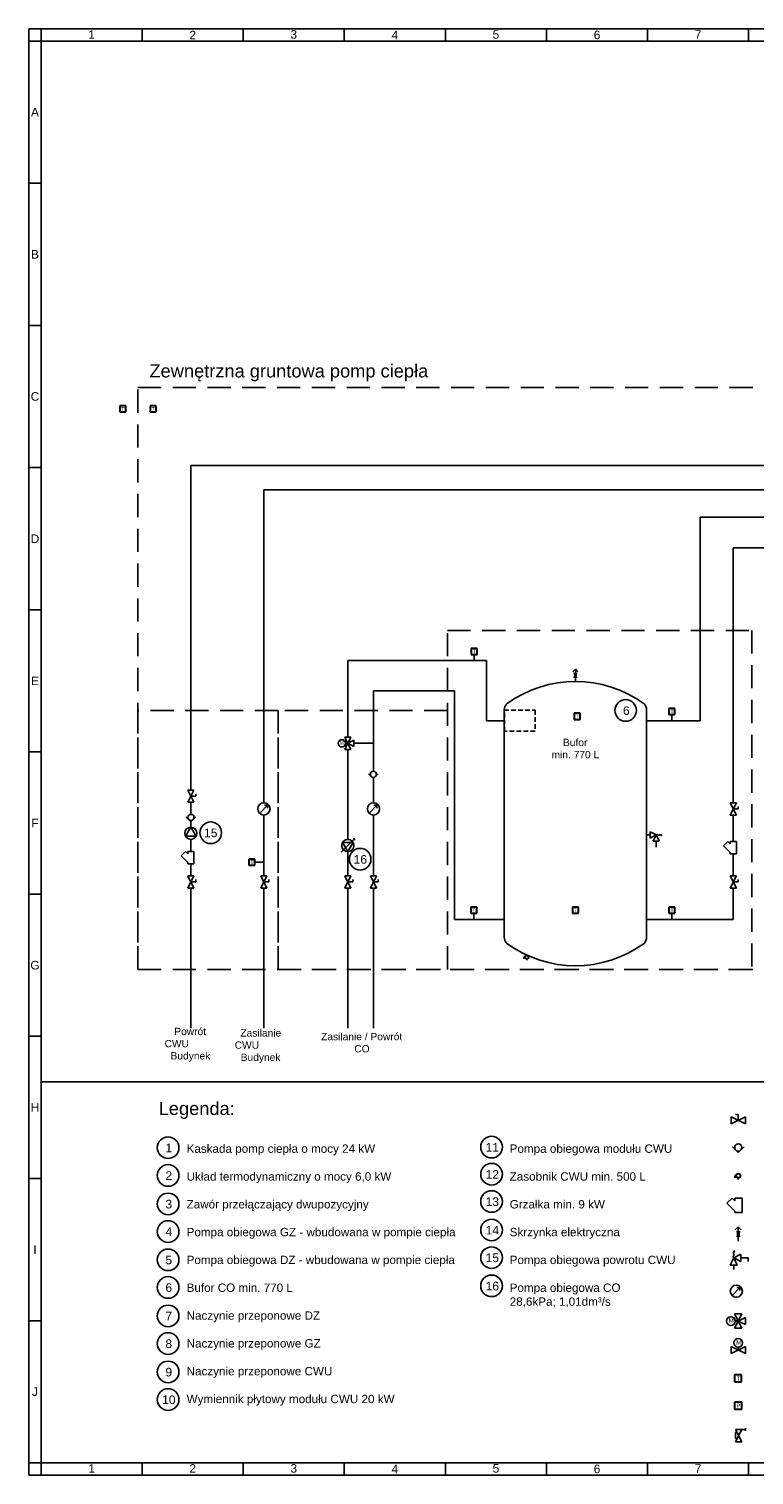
# Model space of a CAD drawing. Header units: millimetres. Extents: x 45988 to 80767, y -9939 to 1941.
# Tile 1 of 3: x 45988 to 51942, y -9939 to 1941. Entities that reach past the tile are written whole.
import ezdxf

# ---------------------------------------------------------------- set-up
doc = ezdxf.new("R2010")
doc.units = ezdxf.units.MM
doc.header["$LTSCALE"] = 15
doc.linetypes.add('DASHED', pattern=[19.05, 12.7, -6.35])
for name, color, linetype in [('MCD_IS_CO_Powrót', 130, 'Continuous'), ('MCD_IS_CO_Zasilanie', 210, 'Continuous'), ('MCD_IS_CWU_Cyrkulacja', 80, 'Continuous'), ('MCD_IS_Moduły_hydrauliczne', 252, 'Continuous'), ('MCD_IS_Sensory', 22, 'Continuous'), ('MCD_IS_Warstwa_hydrauliczna', 7, 'Continuous')]:
    doc.layers.add(name, color=color, linetype=linetype)
doc.layers.add('MCD_IS_CWU_Ciepła', color=1, linetype='Continuous', lineweight=25)
doc.styles.get("Standard").update_dxf_attribs({"font": 'arial.ttf'})

# ---------------------------------------------------------------- blocks, each defined once
blk = doc.blocks.new('ODPOWIETRZNIKI PUSTE')
at = {"layer": 'MCD_IS_Warstwa_hydrauliczna'}
for p, q in [((0, 100), (-21, 79)), ((0, 0), (0, 100)), ((0, 100), (21, 79)), ((0, 100), (0, 50)), ((0, 50), (0, 70)), ((0, 50), (0, 30))]:
    blk.add_line(p, q, dxfattribs=at)
for centre, start, end in [((-47, 50), 331.9275, 28.0725), ((48, 50), 151.9275, 208.0725)]:
    blk.add_arc(centre, 42.5, start, end, dxfattribs=at)
blk = doc.blocks.new('zawór antyskażeniowy PIONOWO PUSTE')
at = {"lineweight": 30}
for p, q in [((-15, 0), (-25, 0)), ((-25, 0), (-25, -15))]:
    blk.add_line(p, q, dxfattribs=at)
blk.add_line((0, -15), (0, -26))
blk.add_circle((0, 0), 15, dxfattribs=at)
blk = doc.blocks.new('Zawór_zwrotny')
at = {"layer": 'MCD_IS_Warstwa_hydrauliczna'}
for p, q in [((-40, 40), (0, 0)), ((0, 0), (40, 40))]:
    blk.add_line(p, q, dxfattribs=at)
blk.add_circle((0, 35), 25, dxfattribs=at)
blk = doc.blocks.new('zawór zwrotny DÓŁ PUSTE')
at = {"layer": 'MCD_IS_Warstwa_hydrauliczna'}
blk.add_blockref('Zawór_zwrotny', (0, 0), dxfattribs=at)
blk = doc.blocks.new('zw$E5C8')
for p, q in [((21, 20), (79, 80)), ((79, 80), (54, 80)), ((79, 80), (79, 55))]:
    blk.add_line(p, q)
blk.add_circle((50, 50), 50)
blk = doc.blocks.new('ciepłomierz PRAWO GÓRA PUSTE')
blk.add_blockref('zw$E5C8', (425, 345))
blk = doc.blocks.new('ZK')
for p, q in [((-50, 25), (-50, -25)), ((-50, -25), (50, 25)), ((50, -25), (-50, 25)), ((-50, 25), (-50, 0)), ((50, -25), (50, 25)), ((50, -25), (50, 0))]:
    blk.add_line(p, q)
blk = doc.blocks.new('zawór prosty')
at = {"layer": 'MCD_IS_Warstwa_hydrauliczna', "rotation": 360}
blk.add_blockref('ZK', (830, -6850), dxfattribs=at)
blk = doc.blocks.new('zw$EE8C')
at = {"layer": 'MCD_IS_Warstwa_hydrauliczna'}
for p, q in [((0, 0), (40, 0)), ((40, 0), (40, 20))]:
    blk.add_line(p, q, dxfattribs=at)
at = {"layer": 'MCD_IS_Warstwa_hydrauliczna', "rotation": 270}
blk.add_blockref('zawór prosty', (6850, 830), dxfattribs=at)
blk = doc.blocks.new('ZAWORY KULOWE PIONOWO PUSTE')
at = {"layer": 'MCD_IS_Warstwa_hydrauliczna'}
blk.add_blockref('zw$EE8C', (0, 0), dxfattribs=at)
blk = doc.blocks.new('Filtr siatkowy skośny')
at = {"layer": 'MCD_IS_Warstwa_hydrauliczna'}
for p, q in [((-100, 25), (-100, -25)), ((0, 25), (-100, 25)), ((0, -25), (0, 25)), ((-100, -25), (-80, -25)), ((-80, -25), (-100, -45)), ((-100, -45), (-65, -80)), ((-9, -25), (-65, -80)), ((-9, -25), (0, -25))]:
    blk.add_line(p, q, dxfattribs=at)
blk = doc.blocks.new('FILTRY SKOŚNE GÓRA PUSTE')
at = {"layer": 'MCD_IS_Warstwa_hydrauliczna', "rotation": 270}
blk.add_blockref('Filtr siatkowy skośny', (25, 0), dxfattribs=at)
blk = doc.blocks.new('POMPA DÓŁ PUSTE')
for p, q in [((0, 50), (-54, -4)), ((0, 0), (-44, 75)), ((-44, 75), (43, 75)), ((54, 104), (0, 50)), ((43, 75), (0, 0)), ((54, 104), (44, 104)), ((54, 104), (54, 94))]:
    blk.add_line(p, q)
blk.add_circle((0, 50), 50)
blk = doc.blocks.new('ZAWÓR BEZPIECZEŃSTWA')
for p, q in [((-351, 240), (-351, 190)), ((-301, 215), (-351, 240)), ((-351, 215), (-381, 215)), ((-351, 190), (-301, 215)), ((-326, 165), (-301, 215)), ((-326, 165), (-276, 165)), ((-301, 215), (-291, 220)), ((-276, 165), (-301, 215)), ((-301, 115), (-301, 165)), ((-291, 220), (-281, 210)), ((-281, 210), (-271, 220)), ((-271, 220), (-261, 210)), ((-261, 210), (-251, 215))]:
    blk.add_line(p, q)
blk = doc.blocks.new('zw$4C33')
at = {"layer": 'MCD_IS_Warstwa_hydrauliczna'}
for p, q in [((-375, -1350), (-375, -150)), ((375, -150), (375, -1350)), ((375, -1200), (375, -1350))]:
    blk.add_line(p, q, dxfattribs=at)
for centre, radius, start, end in [((0, -613), 613, 53.82311, 126.17689), ((-330, -150), 45, 135, 180), ((330, -150), 45, 0, 45), ((-330, -1350), 45, 180, 225), ((330, -1350), 45, 315, 0), ((0, -887), 613, 233.82311, 306.17689)]:
    blk.add_arc(centre, radius, start, end, dxfattribs=at)
blk = doc.blocks.new('ZASOBNIK PUSTE')
at = {"layer": 'MCD_IS_Warstwa_hydrauliczna'}
blk.add_blockref('zw$4C33', (374.2, 1311), dxfattribs=at)
blk = doc.blocks.new('czujnik temperatury lewa strona tekst')
at = {"layer": 'MCD_IS_Sensory', "lineweight": 30}
for p, q in [((21, 58), (21, 8)), ((71, 58), (21, 58)), ((21, 8), (71, 9)), ((71, 9), (71, 58))]:
    blk.add_line(p, q, dxfattribs=at)
at = {"layer": 'MCD_IS_Sensory', "lineweight": 30, "insert": (23, 48), "char_height": 30, "width": 50, "attachment_point": 1}
blk.add_mtext(' T', dxfattribs=at)
blk = doc.blocks.new('czujnik temp prawa strona tekst')
at = {"layer": 'MCD_IS_Sensory', "lineweight": 30}
for p, q in [((-18087, -9469), (-18087, -9519)), ((-18037, -9469), (-18087, -9469)), ((-18087, -9519), (-18037, -9519)), ((-18037, -9519), (-18037, -9469))]:
    blk.add_line(p, q, dxfattribs=at)
at = {"layer": 'MCD_IS_Sensory', "lineweight": 30, "insert": (-18086, -9480), "char_height": 30, "width": 50, "attachment_point": 1}
blk.add_mtext(' T', dxfattribs=at)
blk = doc.blocks.new('zawór trójdrogowy LEWO PUSTE')
for p, q in [((554, 448), (504, 448)), ((554, 348), (504, 448)), ((554, 448), (504, 348)), ((579, 423), (529, 398)), ((579, 423), (579, 373)), ((554, 348), (504, 348)), ((529, 399), (509, 399)), ((509, 397), (529, 397)), ((529, 398), (579, 373))]:
    blk.add_line(p, q)
blk.add_circle((479, 398), 30)
at = {"lineweight": 30, "insert": (463, 416), "char_height": 30, "width": 50, "attachment_point": 1}
blk.add_mtext('M', dxfattribs=at)
blk = doc.blocks.new('zw$C722')
for p, q in [((-75, 43), (-75, -43)), ((0, 0), (-75, 43)), ((-75, -43), (0, 0))]:
    blk.add_line(p, q)
blk.add_circle((-50, 0), 50)
blk = doc.blocks.new('61423 - CM15-1 GRUNDFOS GÓRA')
at = {"rotation": 90}
blk.add_blockref('zw$C722', (0, 50), dxfattribs=at)
blk = doc.blocks.new('zw$ECC7')
at = {"layer": 'MCD_IS_Warstwa_hydrauliczna'}
for p, q in [((0, 40), (-20, 40)), ((0, 0), (0, 40))]:
    blk.add_line(p, q, dxfattribs=at)
blk.add_blockref('zawór prosty', (-830, 6850), dxfattribs=at)
blk = doc.blocks.new('ZAWORY KULOWE POZIOMO PUSTE')
at = {"layer": 'MCD_IS_Warstwa_hydrauliczna'}
blk.add_blockref('zw$ECC7', (0, 0), dxfattribs=at)
blk = doc.blocks.new('zw$F720')
for p, q in [((-5, 30), (5, 40)), ((5, 20), (-5, 30)), ((-5, 10), (5, 20)), ((0, 0), (-5, 10)), ((5, 40), (0, 50)), ((50, 25), (0, 0)), ((50, -25), (50, 25)), ((0, 0), (-25, -50)), ((-25, -50), (25, -50)), ((25, -50), (0, 0)), ((50, -25), (0, 0)), ((0, -50), (0, -80)), ((100, 0), (50, 0)), ((100, 0), (100, -25))]:
    blk.add_line(p, q)
blk = doc.blocks.new('zawór bezpieczeństwa PRAWO PUSTE')
blk.add_blockref('zw$F720', (0, 0))
blk = doc.blocks.new('zw$66FF')
for p, q in [((0, 0), (0, 50)), ((0, 0), (100, 50)), ((100, 0), (0, 50)), ((49, 45), (49, 26)), ((51, 26), (51, 45)), ((100, 0), (100, 50))]:
    blk.add_line(p, q)
blk.add_circle((50, 75), 30)
at = {"lineweight": 30, "insert": (36, 93), "char_height": 30, "width": 50, "attachment_point": 1}
blk.add_mtext('M', dxfattribs=at)
blk = doc.blocks.new('zawór dwudrogowy GÓRA PUSTE_M')
blk.add_blockref('zw$66FF', (424, 345))
blk = doc.blocks.new('Czujnik_Ciśnienia')
at = {"layer": 'MCD_IS_Sensory', "lineweight": 30}
for p, q in [((0, 50), (0, 0)), ((50, 50), (0, 50)), ((0, 0), (50, 0)), ((50, 0), (50, 50))]:
    blk.add_line(p, q, dxfattribs=at)
at = {"layer": 'MCD_IS_Sensory', "lineweight": 30, "insert": (1, 40), "char_height": 30, "width": 50, "attachment_point": 1}
blk.add_mtext(' P', dxfattribs=at)
blk = doc.blocks.new('zw$290D')
for p, q in [((0, 0), (0, 50)), ((100, 0), (0, 50)), ((0, 0), (100, 50)), ((25, 50), (75, 50)), ((75, 50), (75, 38)), ((100, 50), (100, 0))]:
    blk.add_line(p, q)
at = {"linetype": 'DASHED'}
blk.add_line((25, 50), (25, 38), dxfattribs=at)
at = {"layer": 'MCD_IS_Warstwa_hydrauliczna'}
for p, q in [((100, 0), (100, -35)), ((110, -30), (90, -30))]:
    blk.add_line(p, q, dxfattribs=at)
blk = doc.blocks.new('*U37')
blk.add_blockref('zw$290D', (0, 0))
blk = doc.blocks.new('zw$3CA5')
at = {"layer": 'MCD_IS_Warstwa_hydrauliczna'}
blk.add_blockref('*U37', (0, -50), dxfattribs=at)

msp = doc.modelspace()

# ---------------------------------------------------------------- linework, layer by layer
for p, q in [((54388, 1941), (45988, 1941)), ((45988, 1941), (45988, -9939)), ((46088, 1941), (46088, -9939)), ((46918, 1841), (46918, 1941)), ((47748, 1841), (47748, 1941)), ((48578, 1841), (48578, 1941)), ((49408, 1841), (49408, 1941)), ((50238, 1841), (50238, 1941)), ((51068, 1841), (51068, 1941)), ((51898, 1841), (51898, 1941)), ((45988, 1841), (62788, 1841)), ((46088, 673), (45988, 673)), ((46088, -495), (45988, -495)), ((46088, -1663), (45988, -1663)), ((46088, -2831), (45988, -2831)), ((46088, -3999), (45988, -3999)), ((46088, -3999), (45988, -3999)), ((46088, -5167), (45988, -5167)), ((46088, -6335), (45988, -6335)), ((46088, -6709), (62688, -6709)), ((46088, -7503), (45988, -7503)), ((46088, -8671), (45988, -8671)), ((46088, -8671), (45988, -8671)), ((62788, -9839), (45988, -9839)), ((46918, -9939), (46918, -9839)), ((47748, -9939), (47748, -9839)), ((48578, -9939), (48578, -9839)), ((49408, -9939), (49408, -9839)), ((50238, -9939), (50238, -9839)), ((51068, -9939), (51068, -9839)), ((51898, -9939), (51898, -9839)), ((45988, -9939), (54388, -9939))]:
    msp.add_line(p, q)
for centre in [(50888, -3658), (47481, -4663), (48708, -4880), (47131, -7250), (49787, -7245), (47131, -7478), (49787, -7468), (49787, -7692), (47131, -7712), (49787, -7926), (47131, -7939), (49787, -8153), (47131, -8171), (47131, -8398), (49787, -8385), (47131, -8632), (47131, -8859), (47131, -9092), (47131, -9319)]:
    msp.add_circle(centre, 88.7)
at = {"layer": 'MCD_IS_CO_Powrót'}
for p, q in [((51772, -4417), (51772, -2321)), ((53165, -2321), (51772, -2321)), ((48817, -3498), (49482, -3498)), ((48817, -3498), (48817, -4158)), ((49482, -5374), (49482, -3498)), ((48657, -3928), (48817, -3928)), ((48817, -4218), (48817, -4418)), ((48817, -4518), (48817, -5017)), ((51772, -4735), (51772, -4517)), ((51772, -5017), (51772, -4835)), ((48817, -5117), (48817, -6267)), ((51772, -5374), (51772, -5117)), ((49892, -5374), (49482, -5374)), ((51060, -5374), (51772, -5374))]:
    msp.add_line(p, q, dxfattribs=at)
at = {"layer": 'MCD_IS_CO_Zasilanie'}
for p, q in [((51500, -3742), (51500, -2071)), ((53165, -2071), (51500, -2071)), ((48607, -3248), (49745, -3248)), ((48607, -3248), (48607, -3878)), ((49745, -3248), (49745, -3743)), ((49892, -3743), (49745, -3743)), ((51060, -3742), (51500, -3742)), ((48607, -3972), (48607, -4718)), ((48607, -4818), (48607, -5017)), ((48607, -5117), (48607, -6267))]:
    msp.add_line(p, q, dxfattribs=at)
at = {"layer": 'MCD_IS_CWU_Ciepła'}
for p, q in [((57343, -1846), (47917, -1846)), ((47917, -1846), (47917, -4417)), ((47917, -4517), (47917, -5017)), ((47917, -5117), (47917, -6267))]:
    msp.add_line(p, q, dxfattribs=at)
at = {"layer": 'MCD_IS_CWU_Cyrkulacja'}
for p, q in [((58179, -1644), (47318, -1645)), ((47318, -1645), (47318, -4312)), ((47318, -4412), (47318, -4512)), ((47318, -4572), (47318, -4617)), ((47318, -4717), (47318, -4817)), ((47318, -4917), (47318, -5017)), ((47318, -5117), (47318, -6267))]:
    msp.add_line(p, q, dxfattribs=at)
at = {"layer": 'MCD_IS_Moduły_hydrauliczne', "linetype": 'DASHED'}
msp.add_line((46883, -5785), (46883, -1005), dxfattribs=at)
at = {"layer": 'MCD_IS_Moduły_hydrauliczne', "linetype": 'DASHED', "lineweight": -2}
for p, q in [((46883, -1005), (59325, -1005)), ((48034, -3658), (46883, -3658)), ((46883, -3658), (46883, -5785)), ((48034, -5785), (48034, -3658)), ((46883, -5785), (59325, -5785)), ((46883, -5785), (48034, -5785))]:
    msp.add_line(p, q, dxfattribs=at)
for points in [[(49424, -3000), (51924, -3000), (51924, -5785), (49424, -5785)], [(49424, -3658), (48034, -3658), (48034, -5785), (49424, -5785)]]:
    msp.add_lwpolyline(points, close=True, dxfattribs=at)
at = {"layer": 'MCD_IS_Sensory'}
for p, q in [((49644, -3248), (49644, -3197)), ((51267, -3742), (51267, -3691)), ((47844, -4905), (47917, -4905)), ((49641, -5374), (49641, -5323)), ((51267, -5374), (51267, -5323))]:
    msp.add_line(p, q, dxfattribs=at)
at = {"layer": 'MCD_IS_Warstwa_hydrauliczna', "linetype": 'DASHED', "lineweight": -2, "ltscale": 0.2}
msp.add_lwpolyline([(49892, -3657), (50145, -3657), (50145, -3829), (49892, -3829)], close=True, dxfattribs=at)

# ---------------------------------------------------------------- block references
for name, p in [('ODPOWIETRZNIKI PUSTE', (50475, -3420)), ('zawór trójdrogowy LEWO PUSTE', (48078, -4326)), ('zawór zwrotny DÓŁ PUSTE', (48817, -4218)), ('ZAWORY KULOWE PIONOWO PUSTE', (47318, -4362)), ('zawór zwrotny DÓŁ PUSTE', (47318, -4572)), ('ciepłomierz PRAWO GÓRA PUSTE', (47443, -4862)), ('ciepłomierz PRAWO GÓRA PUSTE', (48342, -4862)), ('ZAWORY KULOWE PIONOWO PUSTE', (51772, -4467)), ('61423 - CM15-1 GRUNDFOS GÓRA', (47318, -4667)), ('POMPA DÓŁ PUSTE', (48607, -4818)), ('ZAWÓR BEZPIECZEŃSTWA', (51440, -4896)), ('FILTRY SKOŚNE GÓRA PUSTE', (51747, -4835)), ('FILTRY SKOŚNE GÓRA PUSTE', (47293, -4917)), ('ZAWORY KULOWE PIONOWO PUSTE', (47318, -5067)), ('ZAWORY KULOWE PIONOWO PUSTE', (47917, -5067)), ('ZAWORY KULOWE PIONOWO PUSTE', (48607, -5067)), ('ZAWORY KULOWE PIONOWO PUSTE', (48817, -5067)), ('ZAWORY KULOWE PIONOWO PUSTE', (51772, -5067)), ('zawór antyskażeniowy PIONOWO PUSTE', (50076, -5684)), ('ciepłomierz PRAWO GÓRA PUSTE', (51322, -8824))]:
    msp.add_blockref(name, p)
for name, p, xscale, yscale, zscale in [('ZASOBNIK PUSTE', (49893, -5461), 1.556975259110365, 1.556975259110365, 1.556975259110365), ('czujnik temp prawa strona tekst', (68429, 5723), 0.9931759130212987, 0.9931759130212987, 0.9931759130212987), ('czujnik temp prawa strona tekst', (68415, 4131), 0.9931759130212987, 0.9931759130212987, 0.9931759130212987), ('ZAWORY KULOWE POZIOMO PUSTE', (51813, -7025), 1.183274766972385, 1.183274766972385, 1.183274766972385), ('zawór zwrotny DÓŁ PUSTE', (51813, -7289), 1.183274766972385, 1.183274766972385, 1.183274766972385), ('zawór antyskażeniowy PIONOWO PUSTE', (51813, -7481), 1.183274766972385, 1.183274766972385, 1.183274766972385), ('FILTRY SKOŚNE GÓRA PUSTE', (51785, -7782), 1.183274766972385, 1.183274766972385, 1.183274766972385), ('ODPOWIETRZNIKI PUSTE', (51813, -8018), 1.183274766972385, 1.183274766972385, 1.183274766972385), ('zawór bezpieczeństwa PRAWO PUSTE', (51775, -8155), 1.183274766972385, 1.183274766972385, 1.183274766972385), ('zawór trójdrogowy LEWO PUSTE', (51186, -9145), 1.183274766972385, 1.183274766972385, 1.183274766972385), ('zawór dwudrogowy GÓRA PUSTE_M', (51252, -9350), 1.183274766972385, 1.183274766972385, 1.183274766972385)]:
    msp.add_blockref(name, p, dxfattribs=dict(xscale=xscale, yscale=yscale, zscale=zscale))
at = {"rotation": 89.99999999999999}
msp.add_blockref('zw$3CA5', (51791, -9665), dxfattribs=at)
at = {"layer": 'MCD_IS_CWU_Ciepła', "xscale": 1.183274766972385, "yscale": 1.183274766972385, "zscale": 1.183274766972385}
msp.add_blockref('Czujnik_Ciśnienia', (51782, -9399), dxfattribs=at)
at = {"layer": 'MCD_IS_Sensory'}
for p, xscale, yscale, zscale in [((46713, -1214), 0.9931759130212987, 0.9931759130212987, 0.9931759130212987), ((46962, -1214), 0.9931759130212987, 0.9931759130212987, 0.9931759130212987), ((49598, -3206), 0.9931759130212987, 0.9931759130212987, 0.9931759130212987), ((51221, -3700), 0.9931759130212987, 0.9931759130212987, 0.9931759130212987), ((47773, -4938), 0.9931759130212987, 0.9931759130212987, 0.9931759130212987), ((49595, -5332), 0.9931759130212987, 0.9931759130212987, 0.9931759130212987), ((51221, -5332), 0.9931759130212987, 0.9931759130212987, 0.9931759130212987), ((51757, -9184), 1.175199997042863, 1.175199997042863, 1.175199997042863)]:
    msp.add_blockref('czujnik temperatury lewa strona tekst', p, dxfattribs=dict(at, xscale=xscale, yscale=yscale, zscale=zscale))

# ---------------------------------------------------------------- texts
for s, insert, char_height, width, attachment_point in [('1', (46503, 1895), 70, 103.14, 5), ('2', (47333, 1891), 70, 103.14, 5), ('3', (48163, 1895), 70, 103.14, 5), ('4', (48993, 1891), 70, 103.14, 5), ('5', (49823, 1895), 70, 103.14, 5), ('6', (50653, 1891), 70, 103.14, 5), ('7', (51483, 1895), 70, 103.14, 5), ('A', (46038, 1257), 70, 103.14, 5), ('B', (46038, 89), 70, 103.14, 5), ('Zewnętrzna gruntowa pomp ciepła', (46978, -815), 107.2, 4909.44, 1), ('C', (46038, -1079), 70, 103.14, 5), ('D', (46038, -2247), 70, 103.14, 5), ('E', (46038, -3415), 70, 103.14, 5), ('6', (50866, -3624), 71, 218.15, 1), ('F', (46038, -4583), 70, 103.14, 5), ('15', (47426, -4628), 71, 218.15, 1), ('16', (48654, -4846), 71, 218.15, 1), ('G', (46038, -5751), 70, 103.14, 5), ('H', (46038, -6919), 70, 103.14, 5), ('Legenda:', (47054, -6874), 107.2, 1623.49, 1), ('1', (47109, -7216), 71, 218.15, 1), ('\\P\\PKaskada pomp ciepła o mocy 24 kW\\P\\PUkład termodynamiczny o mocy 6,0 kW\\P\\PZawór przełączający dwupozycyjny\\P\\PPompa obiegowa GZ {\\fArial|b0|i0|c0|p34;- wbudowana w pompie ciepła}\\P\\PPompa obiegowa DZ {\\fArial|b0|i0|c0|p34;- wbudowana w pompie ciepła}\\P\\P\\fArial|b0|i0|c0|p34;Bufor CO min. 770 L\\P\\PNaczynie przeponowe DZ\\P\\PNaczynie przeponowe GZ\\P\\PNaczynie przeponowe CWU\\P\\PWymiennik płytowy modułu CWU 20 kW\\P', (47283, -6995), 68.53, 5028.51, 1), ('11', (49738, -7211), 71, 218.15, 1), ('\\P\\fArial|b0|i0|c0|p34;\\PPompa obiegowa modułu CWU \\P\\PZasobnik CWU min. 500 L\\P\\PGrzałka min. 9 kW\\P\\PSkrzynka elektryczna\\P\\PPompa obiegowa powrotu CWU\\P\\PPompa obiegowa CO \\P28,6kPa; 1,01dm³/s', (49936, -6995), 68.53, 5028.51, 1), ('2', (47109, -7444), 71, 218.15, 1), ('12', (49738, -7434), 71, 218.15, 1), ('3', (47109, -7678), 71, 218.15, 1), ('13', (49738, -7658), 71, 218.15, 1), ('4', (47109, -7905), 71, 218.15, 1), ('14', (49738, -7892), 71, 218.15, 1), ('I', (46038, -8087), 70, 103.14, 5), ('5', (47109, -8137), 71, 218.15, 1), ('15', (49738, -8119), 71, 218.15, 1), ('6', (47109, -8364), 71, 218.15, 1), ('16', (49738, -8351), 71, 218.15, 1), ('7', (47109, -8598), 71, 218.15, 1), ('8', (47109, -8825), 71, 218.15, 1), ('9', (47109, -9058), 71, 218.15, 1), ('J', (46038, -9255), 70, 103.14, 5), ('10', (47082, -9285), 71, 218.15, 1), ('1', (46503, -9885), 70, 103.14, 5), ('2', (47333, -9885), 70, 103.14, 5), ('3', (48163, -9885), 70, 103.14, 5), ('4', (48993, -9889), 70, 103.14, 5), ('5', (49823, -9885), 70, 103.14, 5), ('6', (50653, -9889), 70, 103.14, 5), ('7', (51483, -9885), 70, 103.14, 5)]:
    msp.add_mtext(s, dxfattribs=dict(insert=insert, char_height=char_height, width=width, attachment_point=attachment_point))
at = {"layer": 'MCD_IS_Warstwa_hydrauliczna', "linetype": 'ByBlock', "ltscale": 5, "char_height": 60, "attachment_point": 1}
for s, insert, width in [('\\pi417.41000;Bufor \\P\\pi323.75000;min. 770 L', (49956, -3891), 1030), ('\\pi82.07470;Powrót \\pi79.79470;CWU\\P\\pi49.13470;Budynek ', (47102, -6265), 417.71), ('\\pi43.88470;Zasilanie \\pi46.40470;CWU\\P\\pi49.13470;Budynek', (47678, -6277), 417.71), ('\\pi183.35000;Zasilanie / Powrót\\P\\pi456.17000;CO ', (48204, -6307), 1030)]:
    msp.add_mtext(s, dxfattribs=dict(at, insert=insert, width=width))

doc.saveas('drawing.dxf')
